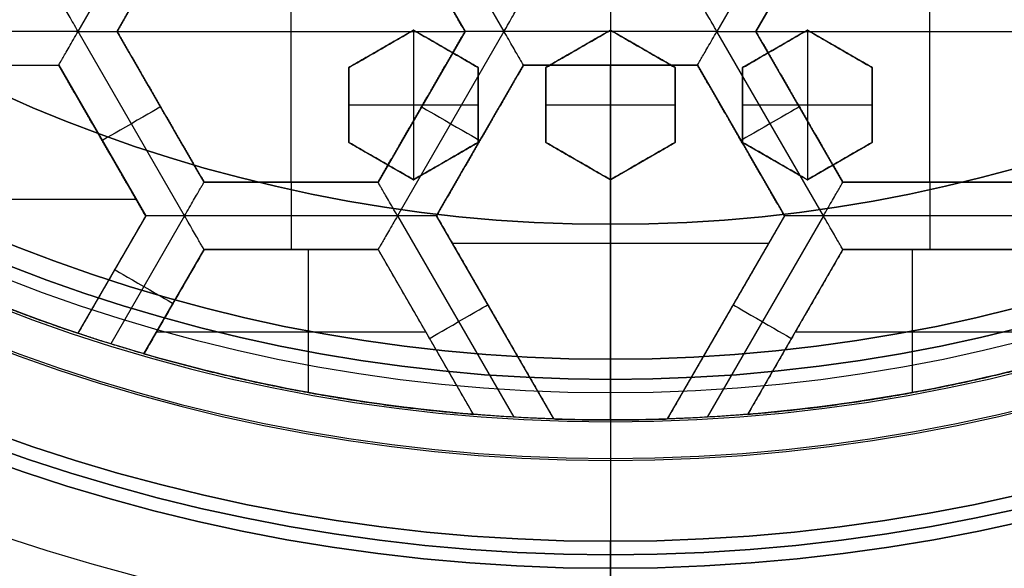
# Model space of a CAD drawing. Header units: centimetres. Extents: x -14.2 to 14.2, y -23.9 to 0.
# Tile 8 of 256: x -0.219 to 0.146, y -23.727 to -23.524. Entities that reach past the tile are written whole.
import ezdxf

# ---------------------------------------------------------------- set-up
doc = ezdxf.new("R2010")
doc.units = ezdxf.units.CM
doc.layers.add('Default', color=7, linetype='Continuous', true_color=0x000000)

msp = doc.modelspace()

# ---------------------------------------------------------------- linework, layer by layer
at = {"layer": 'Default'}
for p, q in [((0, -23.45703, -3.07725), (0, -23.52805, -3.1031)), ((-0.19733, -23.52851, -4.3525), (-0.15787, -23.46015, -4.3525)), ((-0.07894, -23.46015, -4.3525), (-0.03947, -23.52851, -4.3525)), ((0.07893, -23.46015, -4.3525), (0.03947, -23.52851, -4.3525)), ((-0.1829, -23.52851, -4.30625), (-0.15065, -23.47265, -4.30625)), ((-0.1184, -23.58437, -4.2725), (-0.1184, -23.47265, -4.2725)), ((-0.08615, -23.47265, -4.30625), (-0.0539, -23.52851, -4.30625)), ((0.08615, -23.47265, -4.34), (0.0539, -23.52851, -4.34)), ((0.0539, -23.52851, -4.30625), (0.08615, -23.47265, -4.30625)), ((0.1184, -23.58437, -4.2725), (0.1184, -23.47265, -4.2725)), ((-0.19733, -23.52851, -4.3525), (-0.27627, -23.52851, -4.3525)), ((-0.15787, -23.59687, -4.3525), (-0.19733, -23.52851, -4.3525)), ((-0.1829, -23.52851, -4.2725), (-0.0539, -23.52851, -4.2725)), ((-0.15065, -23.58437, -4.30625), (-0.1829, -23.52851, -4.30625)), ((-0.073, -23.52805, -3.12506), (-0.097, -23.5419, -3.12506)), ((-0.0539, -23.52851, -4.30625), (-0.08615, -23.58437, -4.30625)), ((-0.03947, -23.52851, -4.3525), (-0.07894, -23.59687, -4.3525)), ((-0.049, -23.5419, -3.12506), (-0.073, -23.52805, -3.12506)), ((-0.073, -23.52805, -3.145), (-0.073, -23.58347, -3.145)), ((0.03947, -23.52851, -4.3525), (-0.03947, -23.52851, -4.3525)), ((0, -23.52805, -3.12405), (-0.024, -23.5419, -3.12405)), ((0.024, -23.5419, -3.12405), (0, -23.52805, -3.12405)), ((0, -23.52805, -3.145), (0, -23.58347, -3.145)), ((0.07893, -23.59687, -4.3525), (0.03947, -23.52851, -4.3525)), ((0.073, -23.52805, -3.12506), (0.049, -23.5419, -3.12506)), ((0.0539, -23.52851, -4.2725), (0.1829, -23.52851, -4.2725)), ((0.08615, -23.58437, -4.30625), (0.0539, -23.52851, -4.30625)), ((0.097, -23.5419, -3.12506), (0.073, -23.52805, -3.12506)), ((0.073, -23.52805, -3.145), (0.073, -23.58347, -3.145)), ((-0.085, -23.53497, -3.145), (-0.085, -23.53497, -3.10831)), ((-0.061, -23.53497, -3.145), (-0.061, -23.53497, -3.10701)), ((-0.012, -23.53497, -3.145), (-0.012, -23.53497, -3.10568)), ((0.012, -23.53497, -3.145), (0.012, -23.53497, -3.10568)), ((0.061, -23.53497, -3.145), (0.061, -23.53497, -3.10701)), ((0.085, -23.53497, -3.145), (0.085, -23.53497, -3.10831)), ((-0.26905, -23.54101, -4.30625), (-0.20455, -23.54101, -4.30625)), ((-0.1723, -23.59687, -4.34), (-0.20455, -23.54101, -4.34)), ((-0.20455, -23.54101, -4.30625), (-0.1723, -23.59687, -4.30625)), ((-0.097, -23.5419, -3.1283), (-0.097, -23.56962, -3.1283)), ((-0.0645, -23.59687, -4.30625), (-0.03225, -23.54101, -4.30625)), ((-0.049, -23.5419, -3.12702), (-0.049, -23.56962, -3.12702)), ((-0.03225, -23.54101, -4.30625), (0.03225, -23.54101, -4.30625)), ((-0.024, -23.5419, -3.12668), (-0.024, -23.56962, -3.12668)), ((0, -23.6725, -4.2725), (0, -23.54101, -4.2725)), ((0, -23.54101, -4.34), (0, -23.54101, -4.2725)), ((0.024, -23.5419, -3.12668), (0.024, -23.56962, -3.12668)), ((0.03225, -23.54101, -4.30625), (0.0645, -23.59687, -4.30625)), ((0.049, -23.5419, -3.12702), (0.049, -23.56962, -3.12702)), ((0.097, -23.56962, -3.1283), (0.097, -23.5419, -3.1283)), ((-0.16678, -23.55644, -4.34), (-0.16678, -23.55644, -4.2725)), ((-0.097, -23.55576, -3.11654), (-0.097, -23.55576, -3.145)), ((-0.097, -23.55576, -3.145), (-0.049, -23.55576, -3.145)), ((-0.07003, -23.55644, -4.34), (-0.07003, -23.55644, -4.2725)), ((-0.049, -23.55576, -3.145), (-0.049, -23.55576, -3.11405)), ((-0.024, -23.55576, -3.1134), (-0.024, -23.55576, -3.145)), ((-0.024, -23.55576, -3.145), (0.024, -23.55576, -3.145)), ((0.024, -23.55576, -3.145), (0.024, -23.55576, -3.1134)), ((0.049, -23.55576, -3.145), (0.049, -23.55576, -3.11405)), ((0.049, -23.55576, -3.145), (0.097, -23.55576, -3.145)), ((0.07003, -23.55644, -4.34), (0.07003, -23.55644, -4.2725)), ((0.097, -23.55576, -3.145), (0.097, -23.55576, -3.11654)), ((-0.18843, -23.56894, -4.34), (-0.18843, -23.56894, -4.2725)), ((-0.097, -23.56962, -3.13325), (-0.073, -23.58347, -3.13325)), ((-0.073, -23.58347, -3.13204), (-0.049, -23.56962, -3.13204)), ((-0.04838, -23.56894, -4.34), (-0.04838, -23.56894, -4.2725)), ((-0.024, -23.56962, -3.13172), (0, -23.58347, -3.13172)), ((0, -23.58347, -3.13172), (0.024, -23.56962, -3.13172)), ((0.04837, -23.56894, -4.34), (0.04837, -23.56894, -4.2725)), ((0.049, -23.56962, -3.13204), (0.073, -23.58347, -3.13204)), ((0.073, -23.58347, -3.13325), (0.097, -23.56962, -3.13325)), ((-0.085, -23.57654, -3.145), (-0.085, -23.57654, -3.12323)), ((-0.061, -23.57654, -3.145), (-0.061, -23.57654, -3.12204)), ((-0.012, -23.57654, -3.145), (-0.012, -23.57654, -3.1208)), ((0.012, -23.57654, -3.145), (0.012, -23.57654, -3.1208)), ((0.061, -23.57654, -3.145), (0.061, -23.57654, -3.12204)), ((0.085, -23.57654, -3.145), (0.085, -23.57654, -3.12323)), ((-0.08615, -23.58437, -4.30625), (-0.15065, -23.58437, -4.30625)), ((-0.1184, -23.58437, -4.34), (-0.1184, -23.58437, -4.2725)), ((0, -23.58347, -3.12328), (0, -23.6, -3.12929)), ((0.15065, -23.58437, -4.30625), (0.08615, -23.58437, -4.30625)), ((0.1184, -23.58437, -4.34), (0.1184, -23.58437, -4.2725)), ((-0.29773, -23.59069, -4.2725), (-0.17587, -23.59069, -4.2725)), ((-0.1723, -23.59687, -4.30625), (-0.19741, -23.64037, -4.30625)), ((-0.1723, -23.59687, -4.34), (-0.19741, -23.64037, -4.34)), ((-0.15787, -23.59687, -4.3525), (-0.18525, -23.6443, -4.3525)), ((-0.07894, -23.59687, -4.3525), (-0.15787, -23.59687, -4.3525)), ((-0.07894, -23.59687, -4.3525), (-0.03587, -23.67147, -4.3525)), ((-0.02104, -23.67214, -4.30625), (-0.0645, -23.59687, -4.30625)), ((0.0645, -23.59687, -4.30625), (0.02104, -23.67214, -4.30625)), ((0.07893, -23.59687, -4.3525), (0.03586, -23.67147, -4.3525)), ((0.15787, -23.59687, -4.3525), (0.07893, -23.59687, -4.3525)), ((0, -23.6, -3.1125), (0, -23.6575, -3.1125)), ((0, -23.6, -3.1125), (0, -23.6, -3.12929)), ((-0.05869, -23.60693, -4.2725), (0.05869, -23.60693, -4.2725)), ((-0.17295, -23.64799, -4.30625), (-0.15065, -23.60937, -4.30625)), ((-0.15065, -23.60937, -4.30625), (-0.08615, -23.60937, -4.30625)), ((-0.1184, -23.60937, -4.34), (-0.1184, -23.60937, -4.2725)), ((-0.11193, -23.66235, -4.2725), (-0.11193, -23.60937, -4.2725)), ((-0.08615, -23.60937, -4.30625), (-0.05091, -23.67042, -4.30625)), ((0.05091, -23.67042, -4.30625), (0.08615, -23.60937, -4.30625)), ((0.08615, -23.60937, -4.30625), (0.15065, -23.60937, -4.30625)), ((0.11193, -23.66235, -4.2725), (0.11193, -23.60937, -4.2725)), ((0.1184, -23.60937, -4.34), (0.1184, -23.60937, -4.2725)), ((-0.18486, -23.61862, -4.34), (-0.18486, -23.61862, -4.2725)), ((-0.1618, -23.62868, -4.34), (-0.1618, -23.62868, -4.2725)), ((-0.04277, -23.63451, -4.34), (-0.04277, -23.63451, -4.2725)), ((0.04277, -23.63451, -4.34), (0.04277, -23.63451, -4.2725)), ((-0.16827, -23.63989, -4.2725), (-0.06853, -23.63989, -4.2725)), ((-0.06853, -23.63989, -4.34), (-0.06853, -23.63989, -4.2725)), ((0.06853, -23.63989, -4.34), (0.06853, -23.63989, -4.2725)), ((0.06853, -23.63989, -4.2725), (0.16827, -23.63989, -4.2725)), ((0, -23.65, -3.1), (0, -23.7525, -3.1)), ((0, -23.6575, -4.3975), (0, -23.6875, -4.3975)), ((0, -23.6575, -3.145), (0, -23.67317, -3.145)), ((0, -23.6575, -3.145), (0, -23.6575, -3.1125)), ((0, -23.6575, -4.3975), (0, -23.6575, -4.37848)), ((0, -23.6575, -4.37848), (0, -23.6725, -4.3525)), ((0, -23.6625, -3.12652), (0, -23.67317, -3.145)), ((0, -23.68677, -3.1075), (0, -23.7225, -3.1075)), ((0, -23.7175, -4.3675), (0, -23.7175, -4.2725)), ((0, -23.7775, -4.2725), (0, -23.7175, -4.2725)), ((0, -23.7225, -3.145), (0, -23.7275, -3.145)), ((0, -23.7225, -3.145), (0, -23.7225, -3.1075)), ((0, -23.7275, -3.125), (0, -23.7275, -3.145))]:
    msp.add_line(p, q, dxfattribs=at)
at = {"layer": 'Default', "extrusion": (1, 0, 0)}
for radius in [3.9, 3.6]:
    msp.add_arc((-20.05, -3), radius, 90, 180, dxfattribs=at)
at = {"layer": 'Default', "extrusion": (0, 0, -1)}
for centre, radius, start, end in [((0, -23.05, 3), 0.9, 270, 90), ((0, -23.05, 3.79), 0.9, 270, 90), ((0, -23.05, 3), 0.9, 90, 270), ((0, -23.05, 3.79), 0.9, 90, 270), ((0, -23.05, 4.6), 0.855, 270, 90), ((0, -23.05, 4.6), 0.855, 90, 270), ((0, -23.05, 4.28676), 0.835, 270, 90), ((0, -23.05, 4.28676), 0.835, 90, 270), ((0, -23.05, 4.295), 0.8075, 270, 90), ((0, -23.05, 4.295), 0.8075, 90, 270), ((0, -23.05, 4.245), 0.7575, 270, 90), ((0, -23.05, 4.245), 0.7575, 90, 270), ((0, -23.05, 3.1), 0.6, 270, 90), ((0, -23.05, 3.05), 0.6, 270, 90), ((0, -23.05, 3.05), 0.6, 90, 270), ((0, -23.05, 4.3375), 0.82, 180, 0), ((0, -23.05, 4.3125), 0.795, 180, 0), ((0, -23.05, 4.2025), 0.7575, 180, 0), ((0, -23.05, 4.2725), 0.7275, 180, 0), ((0, -23.05, 3.125), 0.6775, 180, 0), ((0, -23.05, 3.135), 0.6775, 180, 0), ((0, -23.05, 3.145), 0.6725, 180, 0), ((0, -23.05, 3.1075), 0.6725, 180, 0), ((0, -23.05, 4.2725), 0.6675, 180, 0), ((0, -23.05, 3.12652), 0.6125, 180, 0), ((0, -23.05, 3.145), 0.6075, 180, 0), ((0, -23.05, 3.1125), 0.6075, 180, 0), ((0, -23.05, 4.37848), 0.6075, 180, 0), ((0, -23.05, 4.3975), 0.6075, 180, 0), ((0, -23.05, 3.1209), 0.55, 180, 0), ((0, -23.05, 4.3525), 0.6225, 287.31289, 299.99999), ((0, -23.05, 4.2725), 0.6225, 288.48955, 298.84935), ((0, -23.04999, 4.3525), 0.62251, 273.3031, 287.31302), ((0, -23.05001, 4.3525), 0.62249, 252.68698, 266.69739), ((0, -23.05, 4.2725), 0.6225, 274.69061, 286.13084), ((0, -23.05, 4.2725), 0.6225, 253.86916, 265.30939), ((0, -23.05, 4.3525), 0.6225, 266.69674, 273.30246), ((0, -23.05, 4.2725), 0.6225, 268.06316, 271.93684), ((0, -23.05, 4.3575), 0.82, 280, 305), ((0, -23.05, 4.3575), 0.82, 235, 260)]:
    msp.add_arc(centre, radius, start, end, dxfattribs=at)
at = {"layer": 'Default'}
for centre, radius, start, end in [((0, -23.05, -4.6), 0.855, 90, 270), ((0, -23.05, -4.58), 0.835, 90, 270), ((0, -23.05, -4.43338), 0.835, 90, 270), ((0, -23.05, -4.58), 0.835, 270, 90), ((0, -23.05, -4.43338), 0.835, 270, 90), ((0, -23.05, -4.207), 0.775, 90, 270), ((0, -23.05, -4.19283), 0.775, 90, 270), ((0, -23.05, -4.207), 0.775, 270, 90), ((0, -23.05, -4.19283), 0.775, 270, 90), ((0, -23.05, -3), 0.6, 90, 270), ((0, -23.05, -3), 0.6, 270, 90), ((0, -23.05, -3.1), 0.6, 270, 90), ((0, -23.05, -4.3125), 0.7825, 180, 0), ((0, -23.05, -4.17865), 0.775, 180, 270), ((0, -23.05, -4.2875), 0.7575, 180, 0), ((0, -23.05, -4.245), 0.7575, 180, 0), ((0, -23.05, -3.1), 0.7025, 180, 0), ((0, -23.05, -3.145), 0.6775, 180, 0), ((0, -23.05, -3.12625), 0.6725, 180, 0), ((0, -23.05, -4.3675), 0.6675, 180, 0), ((0, -23.05, -4.32), 0.6675, 180, 0), ((0, -23.05, -4.3975), 0.6375, 180, 0), ((0, -23.05, -3.1075), 0.63677, 180, 0), ((0, -23.05, -3.145), 0.62317, 180, 0), ((0, -23.05, -3.12875), 0.6075, 180, 0), ((0, -23.05, -4.38799), 0.6075, 180, 0), ((0, -23.05, -3.12929), 0.55, 180, 0), ((0, -23.05, -3.1125), 0.55, 180, 0), ((0, -23.05, -4.17865), 0.775, 270, 0), ((0, -23.05, -4.3575), 0.7275, 235, 260), ((0, -23.05, -4.3575), 0.7275, 280, 305)]:
    msp.add_arc(centre, radius, start, end, dxfattribs=at)
at = {"layer": 'Default', "extrusion": (-1, 0, 0)}
for centre, radius, start in [((23.52851, -4.34, 0), 0.0125, 180), ((23.59687, -4.34, 0.1184), 0.0125, 180), ((23.59687, -4.34, -0.1184), 0.0125, 180), ((23.6875, -4.3675), 0.03, 270)]:
    msp.add_arc(centre, radius, start, 0, dxfattribs=at)
at = {"layer": 'Default', "extrusion": (-0.5, 0.866025, -1.77636e-14)}
msp.add_arc((11.93515, -4.34, -20.31709), 0.0125, 180, 0, dxfattribs=at)
at = {"layer": 'Default', "extrusion": (-0.5, -0.866025, 0)}
msp.add_arc((11.73007, -4.34, 20.43549), 0.0125, 180, 0, dxfattribs=at)
at = {"layer": 'Default', "extrusion": (-0.5, 0.866025, 1.77636e-14)}
msp.add_arc((11.73007, -4.34, -20.43548), 0.0125, 180, 360, dxfattribs=at)
at = {"layer": 'Default', "extrusion": (-0.5, -0.866025, 1.77636e-14)}
for centre, end in [((11.66172, -4.34, 20.54464), 0), ((11.86679, -4.34, 20.44128), 360)]:
    msp.add_arc(centre, 0.0125, 180, end, dxfattribs=at)
at = {"layer": 'Default', "extrusion": (0.5, -0.866025, -8.88178e-15)}
msp.add_arc((-11.86679, -4.34, 20.44129), 0.0125, 180, 0, dxfattribs=at)
at = {"layer": 'Default'}
for points, degree in [([(0, -23.95, -4.58), (-0.02354, -23.95, -4.58), (-0.07064, -23.94816, -4.57997), (-0.14099, -23.93982, -4.57998), (-0.21022, -23.92605, -4.57998), (-0.27839, -23.90684, -4.57998), (-0.34478, -23.88234, -4.57998), (-0.40892, -23.85278, -4.57998), (-0.47076, -23.81815, -4.57998), (-0.5295, -23.77889, -4.57998), (-0.58506, -23.73511, -4.57998), (-0.63709, -23.68701, -4.57998), (-0.68501, -23.63517, -4.57998), (-0.72886, -23.57956, -4.57998), (-0.76818, -23.5207, -4.57998), (-0.80269, -23.45909, -4.57998), (-0.83237, -23.39473, -4.57998), (-0.85682, -23.32842, -4.57998), (-0.87602, -23.26037, -4.57998), (-0.88984, -23.19087, -4.57998), (-0.89814, -23.12075, -4.57998), (-0.90093, -23.05, -4.57998), (-0.89814, -22.97925, -4.57998), (-0.88985, -22.90914, -4.57998), (-0.87602, -22.83963, -4.57998), (-0.85682, -22.77158, -4.57998), (-0.83237, -22.70527, -4.57998), (-0.80269, -22.64091, -4.57998), (-0.76819, -22.57931, -4.57998), (-0.72886, -22.52044, -4.57998), (-0.68501, -22.46483, -4.57998), (-0.63709, -22.41299, -4.57998), (-0.58506, -22.36489, -4.57998), (-0.52951, -22.32111, -4.57998), (-0.47076, -22.28185, -4.57998), (-0.40892, -22.24722, -4.57998), (-0.34478, -22.21766, -4.57998), (-0.27839, -22.19316, -4.57998), (-0.21023, -22.17395, -4.57998), (-0.14099, -22.16018, -4.57998), (-0.07064, -22.15184, -4.57997), (-0.02354, -22.15, -4.58), (0, -22.15, -4.58)], 3), ([(0, -22.15, -4.58), (0.02354, -22.15, -4.58), (0.07064, -22.15184, -4.57997), (0.14099, -22.16018, -4.57998), (0.21022, -22.17395, -4.57998), (0.27839, -22.19316, -4.57998), (0.34478, -22.21766, -4.57998), (0.40892, -22.24722, -4.57998), (0.47076, -22.28185, -4.57998), (0.5295, -22.32111, -4.57998), (0.58506, -22.36489, -4.57998), (0.63709, -22.41299, -4.57998), (0.68501, -22.46483, -4.57998), (0.72886, -22.52044, -4.57998), (0.76818, -22.5793, -4.57998), (0.80269, -22.64091, -4.57998), (0.83237, -22.70527, -4.57998), (0.85682, -22.77158, -4.57998), (0.87602, -22.83963, -4.57998), (0.88984, -22.90913, -4.57998), (0.89814, -22.97925, -4.57998), (0.90093, -23.05, -4.57998), (0.89814, -23.12075, -4.57998), (0.88985, -23.19086, -4.57998), (0.87602, -23.26037, -4.57998), (0.85682, -23.32842, -4.57998), (0.83237, -23.39473, -4.57998), (0.80269, -23.45909, -4.57998), (0.76819, -23.52069, -4.57998), (0.72886, -23.57956, -4.57998), (0.68501, -23.63517, -4.57998), (0.63709, -23.68701, -4.57998), (0.58506, -23.73511, -4.57998), (0.52951, -23.77889, -4.57998), (0.47076, -23.81815, -4.57998), (0.40892, -23.85278, -4.57998), (0.34478, -23.88234, -4.57998), (0.27839, -23.90684, -4.57998), (0.21023, -23.92605, -4.57998), (0.14099, -23.93982, -4.57998), (0.07064, -23.94816, -4.57997), (0.02354, -23.95, -4.58), (0, -23.95, -4.58)], 3), ([(0, -23.92999, -4.59999), (-0.02307, -23.92999, -4.59999), (-0.06904, -23.92817, -4.6), (-0.13786, -23.92003, -4.6), (-0.20555, -23.90657, -4.6), (-0.2722, -23.88778, -4.6), (-0.33711, -23.86383, -4.6), (-0.39982, -23.83492, -4.6), (-0.46029, -23.80106, -4.6), (-0.51773, -23.76268, -4.6), (-0.57205, -23.71987, -4.6), (-0.62292, -23.67284, -4.6), (-0.66977, -23.62215, -4.6), (-0.71265, -23.56778, -4.6), (-0.7511, -23.51023, -4.6), (-0.78484, -23.44999, -4.6), (-0.81385, -23.38706, -4.6), (-0.83776, -23.32223, -4.6), (-0.85654, -23.25569, -4.6), (-0.87005, -23.18773, -4.6), (-0.87816, -23.11918, -4.6), (-0.88089, -23.05, -4.6), (-0.87816, -22.98082, -4.6), (-0.87005, -22.91227, -4.6), (-0.85654, -22.84431, -4.6), (-0.83776, -22.77778, -4.6), (-0.81385, -22.71294, -4.6), (-0.78484, -22.65001, -4.6), (-0.7511, -22.58978, -4.6), (-0.71265, -22.53222, -4.6), (-0.66978, -22.47785, -4.6), (-0.62292, -22.42716, -4.6), (-0.57205, -22.38013, -4.6), (-0.51773, -22.33732, -4.6), (-0.46029, -22.29894, -4.6), (-0.39983, -22.26508, -4.6), (-0.33711, -22.23618, -4.6), (-0.2722, -22.21222, -4.6), (-0.20555, -22.19343, -4.6), (-0.13786, -22.17997, -4.6), (-0.06904, -22.17183, -4.6), (-0.02307, -22.17001, -4.59999), (0, -22.17001, -4.59999)], 3), ([(0, -22.17001, -4.59999), (0.02307, -22.17001, -4.59999), (0.06904, -22.17183, -4.6), (0.13786, -22.17997, -4.6), (0.20555, -22.19343, -4.6), (0.2722, -22.21222, -4.6), (0.33711, -22.23617, -4.6), (0.39982, -22.26508, -4.6), (0.46029, -22.29894, -4.6), (0.51773, -22.33732, -4.6), (0.57205, -22.38013, -4.6), (0.62292, -22.42716, -4.6), (0.66977, -22.47785, -4.6), (0.71265, -22.53222, -4.6), (0.7511, -22.58977, -4.6), (0.78484, -22.65001, -4.6), (0.81385, -22.71294, -4.6), (0.83776, -22.77777, -4.6), (0.85654, -22.84431, -4.6), (0.87005, -22.91227, -4.6), (0.87816, -22.98082, -4.6), (0.88089, -23.05, -4.6), (0.87816, -23.11918, -4.6), (0.87005, -23.18773, -4.6), (0.85654, -23.25569, -4.6), (0.83776, -23.32222, -4.6), (0.81385, -23.38706, -4.6), (0.78484, -23.44999, -4.6), (0.7511, -23.51022, -4.6), (0.71265, -23.56778, -4.6), (0.66978, -23.62215, -4.6), (0.62292, -23.67284, -4.6), (0.57205, -23.71987, -4.6), (0.51773, -23.76268, -4.6), (0.46029, -23.80106, -4.6), (0.39983, -23.83492, -4.6), (0.33711, -23.86382, -4.6), (0.2722, -23.88778, -4.6), (0.20555, -23.90657, -4.6), (0.13786, -23.92003, -4.6), (0.06904, -23.92817, -4.6), (0.02307, -23.92999, -4.59999), (0, -23.92999, -4.59999)], 3), ([(-0.15065, -23.47265, -4.34), (-0.16678, -23.50058, -4.34), (-0.1829, -23.52851, -4.34)], 2), ([(-0.1829, -23.52851, -4.2725), (-0.16678, -23.50058, -4.2725), (-0.15065, -23.47265, -4.2725)], 2), ([(-0.0539, -23.52851, -4.34), (-0.07003, -23.50058, -4.34), (-0.08615, -23.47265, -4.34)], 2), ([(-0.08615, -23.47265, -4.2725), (-0.07003, -23.50058, -4.2725), (-0.0539, -23.52851, -4.2725)], 2), ([(0.08615, -23.47265, -4.2725), (0.07003, -23.50058, -4.2725), (0.0539, -23.52851, -4.2725)], 2), ([(0.08615, -23.47265, -4.34), (0.07002, -23.50058, -4.34), (0.0539, -23.52851, -4.34)], 2), ([(-0.19733, -23.52851, -4.3525), (-0.19793, -23.52748, -4.3525), (-0.19909, -23.52546, -4.35225), (-0.20071, -23.52265, -4.35117), (-0.20211, -23.52024, -4.34952), (-0.2032, -23.51834, -4.34744), (-0.20398, -23.51699, -4.34509), (-0.20444, -23.51619, -4.34258), (-0.20455, -23.51601, -4.34086), (-0.20455, -23.51601, -4.34)], 3), ([(-0.03947, -23.52851, -4.3525), (-0.03887, -23.52748, -4.3525), (-0.03771, -23.52546, -4.35225), (-0.03609, -23.52265, -4.35117), (-0.0347, -23.52024, -4.34952), (-0.0336, -23.51834, -4.34744), (-0.03282, -23.51699, -4.34509), (-0.03236, -23.51619, -4.34258), (-0.03225, -23.51601, -4.34086), (-0.03225, -23.51601, -4.34)], 3), ([(0.03947, -23.52851, -4.3525), (0.03887, -23.52748, -4.3525), (0.03771, -23.52546, -4.35225), (0.03608, -23.52265, -4.35117), (0.03469, -23.52024, -4.34952), (0.03359, -23.51834, -4.34744), (0.03282, -23.51699, -4.34509), (0.03235, -23.51619, -4.34258), (0.03225, -23.51601, -4.34086), (0.03225, -23.51601, -4.34)], 3), ([(-0.20455, -23.54101, -4.34), (-0.20455, -23.54101, -4.34086), (-0.20445, -23.54083, -4.34258), (-0.20398, -23.54003, -4.34509), (-0.20321, -23.53868, -4.34744), (-0.20211, -23.53678, -4.34952), (-0.20071, -23.53437, -4.35117), (-0.19909, -23.53155, -4.35225), (-0.19793, -23.52954, -4.3525), (-0.19733, -23.52851, -4.3525)], 3), ([(-0.19733, -23.52851, -4.3525), (-0.19615, -23.52851, -4.3525), (-0.19381, -23.52851, -4.35225), (-0.19057, -23.52851, -4.35117), (-0.18778, -23.52851, -4.34952), (-0.18559, -23.52851, -4.34744), (-0.18403, -23.52851, -4.34509), (-0.18311, -23.52851, -4.34258), (-0.1829, -23.52851, -4.34086), (-0.1829, -23.52851, -4.34)], 3), ([(-0.1829, -23.52851, -4.34), (-0.16678, -23.55644, -4.34), (-0.15065, -23.58437, -4.34)], 2), ([(-0.1829, -23.52851, -4.2725), (-0.1829, -23.52851, -4.30625), (-0.1829, -23.52851, -4.34)], 2), ([(-0.15065, -23.58437, -4.2725), (-0.16678, -23.55644, -4.2725), (-0.1829, -23.52851, -4.2725)], 2), ([(-0.097, -23.5419, -3.11159), (-0.09428, -23.54033, -3.11084), (-0.08888, -23.53721, -3.10936), (-0.08089, -23.5326, -3.1072), (-0.07562, -23.52956, -3.10581), (-0.073, -23.52805, -3.10512)], 3), ([(-0.073, -23.52805, -3.145), (-0.085, -23.53497, -3.145), (-0.097, -23.5419, -3.145)], 2), ([(-0.08615, -23.58437, -4.34), (-0.07003, -23.55644, -4.34), (-0.0539, -23.52851, -4.34)], 2), ([(-0.0539, -23.52851, -4.2725), (-0.07003, -23.55644, -4.2725), (-0.08615, -23.58437, -4.2725)], 2), ([(-0.073, -23.52805, -3.10512), (-0.073, -23.52805, -3.12506), (-0.073, -23.52805, -3.145)], 2), ([(-0.073, -23.52805, -3.10512), (-0.07034, -23.52958, -3.10553), (-0.06501, -23.53266, -3.10636), (-0.05702, -23.53727, -3.10766), (-0.05167, -23.54036, -3.10857), (-0.049, -23.5419, -3.10903)], 3), ([(-0.049, -23.5419, -3.145), (-0.061, -23.53497, -3.145), (-0.073, -23.52805, -3.145)], 2), ([(-0.03947, -23.52851, -4.3525), (-0.04065, -23.52851, -4.3525), (-0.04299, -23.52851, -4.35225), (-0.04623, -23.52851, -4.35117), (-0.04902, -23.52851, -4.34952), (-0.05121, -23.52851, -4.34744), (-0.05277, -23.52851, -4.34509), (-0.0537, -23.52851, -4.34258), (-0.0539, -23.52851, -4.34086), (-0.0539, -23.52851, -4.34)], 3), ([(-0.0539, -23.52851, -4.2725), (-0.0539, -23.52851, -4.30625), (-0.0539, -23.52851, -4.34)], 2), ([(-0.03225, -23.54101, -4.34), (-0.03225, -23.54101, -4.34086), (-0.03236, -23.54083, -4.34258), (-0.03282, -23.54003, -4.34509), (-0.0336, -23.53868, -4.34744), (-0.03469, -23.53678, -4.34952), (-0.03609, -23.53437, -4.35117), (-0.03771, -23.53155, -4.35225), (-0.03888, -23.52954, -4.3525), (-0.03947, -23.52851, -4.3525)], 3), ([(-0.024, -23.5419, -3.10836), (-0.02131, -23.54035, -3.10775), (-0.01594, -23.53725, -3.10654), (-0.00794, -23.53263, -3.10479), (-0.00264, -23.52957, -3.10366), (0, -23.52805, -3.1031)], 3), ([(0, -23.52805, -3.145), (-0.012, -23.53497, -3.145), (-0.024, -23.5419, -3.145)], 2), ([(0, -23.52805, -3.1031), (0, -23.52805, -3.12405), (0, -23.52805, -3.145)], 2), ([(0, -23.52805, -3.1031), (0.00264, -23.52957, -3.10366), (0.00795, -23.53263, -3.10479), (0.01594, -23.53725, -3.10654), (0.02131, -23.54035, -3.10775), (0.024, -23.5419, -3.10836)], 3), ([(0.024, -23.5419, -3.145), (0.012, -23.53497, -3.145), (0, -23.52805, -3.145)], 2), ([(0.03225, -23.54101, -4.34), (0.03225, -23.54101, -4.34086), (0.03236, -23.54083, -4.34258), (0.03282, -23.54003, -4.34509), (0.0336, -23.53868, -4.34744), (0.03469, -23.53678, -4.34952), (0.03609, -23.53437, -4.35117), (0.03771, -23.53155, -4.35225), (0.03887, -23.52954, -4.3525), (0.03947, -23.52851, -4.3525)], 3), ([(0.03947, -23.52851, -4.3525), (0.04065, -23.52851, -4.3525), (0.04298, -23.5285, -4.35225), (0.04623, -23.52851, -4.35117), (0.04902, -23.52851, -4.34952), (0.05121, -23.52851, -4.34744), (0.05277, -23.52851, -4.34509), (0.05369, -23.5285, -4.34258), (0.0539, -23.52851, -4.34086), (0.0539, -23.52851, -4.34)], 3), ([(0.049, -23.5419, -3.10903), (0.05167, -23.54036, -3.10857), (0.05702, -23.53727, -3.10766), (0.06502, -23.53266, -3.10636), (0.07034, -23.52958, -3.10553), (0.073, -23.52805, -3.10512)], 3), ([(0.073, -23.52805, -3.145), (0.061, -23.53497, -3.145), (0.049, -23.5419, -3.145)], 2), ([(0.08615, -23.58437, -4.2725), (0.07003, -23.55644, -4.2725), (0.0539, -23.52851, -4.2725)], 2), ([(0.0539, -23.52851, -4.2725), (0.0539, -23.52851, -4.30625), (0.0539, -23.52851, -4.34)], 2), ([(0.0539, -23.52851, -4.34), (0.07003, -23.55644, -4.34), (0.08615, -23.58437, -4.34)], 2), ([(0.073, -23.52805, -3.145), (0.073, -23.52805, -3.12506), (0.073, -23.52805, -3.10512)], 2), ([(0.073, -23.52805, -3.10512), (0.07562, -23.52956, -3.10581), (0.08089, -23.5326, -3.1072), (0.08888, -23.53722, -3.10936), (0.09428, -23.54033, -3.11084), (0.097, -23.5419, -3.11159)], 3), ([(0.097, -23.5419, -3.145), (0.085, -23.53497, -3.145), (0.073, -23.52805, -3.145)], 2), ([(-0.26905, -23.54101, -4.2725), (-0.2368, -23.54101, -4.2725), (-0.20455, -23.54101, -4.2725)], 2), ([(-0.26905, -23.54101, -4.34), (-0.2368, -23.54101, -4.34), (-0.20455, -23.54101, -4.34)], 2), ([(-0.20455, -23.54101, -4.2725), (-0.18843, -23.56894, -4.2725), (-0.1723, -23.59687, -4.2725)], 2), ([(-0.1723, -23.59687, -4.34), (-0.18842, -23.56894, -4.34), (-0.20455, -23.54101, -4.34)], 2), ([(-0.20455, -23.54101, -4.2725), (-0.20455, -23.54101, -4.30625), (-0.20455, -23.54101, -4.34)], 2), ([(-0.097, -23.5419, -3.145), (-0.097, -23.5419, -3.1283), (-0.097, -23.5419, -3.11159)], 2), ([(-0.097, -23.56962, -3.1215), (-0.097, -23.56647, -3.12037), (-0.097, -23.56023, -3.11814), (-0.097, -23.55099, -3.11484), (-0.097, -23.54492, -3.11267), (-0.097, -23.5419, -3.11159)], 3), ([(-0.097, -23.5419, -3.145), (-0.097, -23.55576, -3.145), (-0.097, -23.56962, -3.145)], 2), ([(-0.0645, -23.59687, -4.2725), (-0.04838, -23.56894, -4.2725), (-0.03225, -23.54101, -4.2725)], 2), ([(-0.03225, -23.54101, -4.34), (-0.04838, -23.56894, -4.34), (-0.0645, -23.59687, -4.34)], 2), ([(-0.049, -23.5419, -3.145), (-0.049, -23.5419, -3.12702), (-0.049, -23.5419, -3.10903)], 2), ([(-0.049, -23.5419, -3.10903), (-0.049, -23.54494, -3.11013), (-0.049, -23.55105, -3.11234), (-0.049, -23.56029, -3.11569), (-0.049, -23.5665, -3.11794), (-0.049, -23.56962, -3.11907)], 3), ([(-0.049, -23.56962, -3.145), (-0.049, -23.55576, -3.145), (-0.049, -23.5419, -3.145)], 2), ([(-0.03225, -23.54101, -4.2725), (0, -23.54101, -4.2725), (0.03225, -23.54101, -4.2725)], 2), ([(0.03225, -23.54101, -4.34), (0, -23.54101, -4.34), (-0.03225, -23.54101, -4.34)], 2), ([(-0.03225, -23.54101, -4.2725), (-0.03225, -23.54101, -4.30625), (-0.03225, -23.54101, -4.34)], 2), ([(-0.024, -23.5419, -3.145), (-0.024, -23.5419, -3.12668), (-0.024, -23.5419, -3.10836)], 2), ([(-0.024, -23.56962, -3.11843), (-0.024, -23.56651, -3.11731), (-0.024, -23.56032, -3.11506), (-0.024, -23.55109, -3.1117), (-0.024, -23.54496, -3.10947), (-0.024, -23.5419, -3.10836)], 3), ([(-0.024, -23.5419, -3.145), (-0.024, -23.55576, -3.145), (-0.024, -23.56962, -3.145)], 2), ([(0.024, -23.5419, -3.145), (0.024, -23.5419, -3.12668), (0.024, -23.5419, -3.10836)], 2), ([(0.024, -23.5419, -3.10836), (0.024, -23.54496, -3.10947), (0.024, -23.55109, -3.1117), (0.024, -23.56032, -3.11506), (0.024, -23.56651, -3.11731), (0.024, -23.56962, -3.11843)], 3), ([(0.024, -23.56962, -3.145), (0.024, -23.55576, -3.145), (0.024, -23.5419, -3.145)], 2), ([(0.03225, -23.54101, -4.2725), (0.04838, -23.56894, -4.2725), (0.0645, -23.59687, -4.2725)], 2), ([(0.0645, -23.59687, -4.34), (0.04838, -23.56894, -4.34), (0.03225, -23.54101, -4.34)], 2), ([(0.03225, -23.54101, -4.2725), (0.03225, -23.54101, -4.30625), (0.03225, -23.54101, -4.34)], 2), ([(0.049, -23.56962, -3.11907), (0.049, -23.5665, -3.11794), (0.049, -23.56029, -3.11569), (0.049, -23.55105, -3.11234), (0.049, -23.54494, -3.11013), (0.049, -23.5419, -3.10903)], 3), ([(0.049, -23.5419, -3.10903), (0.049, -23.5419, -3.12702), (0.049, -23.5419, -3.145)], 2), ([(0.049, -23.5419, -3.145), (0.049, -23.55576, -3.145), (0.049, -23.56962, -3.145)], 2), ([(0.097, -23.5419, -3.145), (0.097, -23.5419, -3.1283), (0.097, -23.5419, -3.11159)], 2), ([(0.097, -23.5419, -3.11159), (0.097, -23.54492, -3.11267), (0.097, -23.55099, -3.11484), (0.097, -23.56023, -3.11814), (0.097, -23.56647, -3.12037), (0.097, -23.56962, -3.1215)], 3), ([(0.097, -23.56962, -3.145), (0.097, -23.55576, -3.145), (0.097, -23.5419, -3.145)], 2), ([(-0.097, -23.56962, -3.145), (-0.097, -23.56962, -3.13325), (-0.097, -23.56962, -3.1215)], 2), ([(-0.073, -23.58347, -3.12508), (-0.07567, -23.58193, -3.12466), (-0.08101, -23.57885, -3.12383), (-0.08901, -23.57423, -3.12263), (-0.09434, -23.57115, -3.12187), (-0.097, -23.56962, -3.1215)], 3), ([(-0.097, -23.56962, -3.145), (-0.085, -23.57654, -3.145), (-0.073, -23.58347, -3.145)], 2), ([(-0.049, -23.56962, -3.11907), (-0.05163, -23.57113, -3.11971), (-0.05692, -23.57419, -3.12101), (-0.06491, -23.5788, -3.12301), (-0.0703, -23.58191, -3.12439), (-0.073, -23.58347, -3.12508)], 3), ([(-0.073, -23.58347, -3.145), (-0.061, -23.57654, -3.145), (-0.049, -23.56962, -3.145)], 2), ([(-0.049, -23.56962, -3.145), (-0.049, -23.56962, -3.13204), (-0.049, -23.56962, -3.11907)], 2), ([(-0.024, -23.56962, -3.145), (-0.024, -23.56962, -3.13172), (-0.024, -23.56962, -3.11843)], 2), ([(0, -23.58347, -3.12328), (-0.00268, -23.58192, -3.12271), (-0.00804, -23.57883, -3.1216), (-0.01604, -23.57421, -3.11999), (-0.02135, -23.57115, -3.11895), (-0.024, -23.56962, -3.11843)], 3), ([(-0.024, -23.56962, -3.145), (-0.012, -23.57654, -3.145), (0, -23.58347, -3.145)], 2), ([(0.024, -23.56962, -3.11843), (0.02135, -23.57115, -3.11895), (0.01604, -23.57421, -3.11999), (0.00804, -23.57883, -3.1216), (0.00268, -23.58192, -3.12271), (0, -23.58347, -3.12328)], 3), ([(0, -23.58347, -3.145), (0.012, -23.57654, -3.145), (0.024, -23.56962, -3.145)], 2), ([(0.024, -23.56962, -3.145), (0.024, -23.56962, -3.13172), (0.024, -23.56962, -3.11843)], 2), ([(0.049, -23.56962, -3.145), (0.049, -23.56962, -3.13204), (0.049, -23.56962, -3.11907)], 2), ([(0.073, -23.58347, -3.12508), (0.0703, -23.58191, -3.12439), (0.06491, -23.5788, -3.12301), (0.05692, -23.57419, -3.12101), (0.05163, -23.57113, -3.11971), (0.049, -23.56962, -3.11907)], 3), ([(0.049, -23.56962, -3.145), (0.061, -23.57654, -3.145), (0.073, -23.58347, -3.145)], 2), ([(0.097, -23.56962, -3.1215), (0.09434, -23.57115, -3.12187), (0.08901, -23.57423, -3.12263), (0.08101, -23.57885, -3.12383), (0.07567, -23.58193, -3.12466), (0.073, -23.58347, -3.12508)], 3), ([(0.073, -23.58347, -3.145), (0.085, -23.57654, -3.145), (0.097, -23.56962, -3.145)], 2), ([(0.097, -23.56962, -3.145), (0.097, -23.56962, -3.13325), (0.097, -23.56962, -3.1215)], 2), ([(-0.15787, -23.59687, -4.3525), (-0.15727, -23.59584, -4.3525), (-0.15611, -23.59382, -4.35225), (-0.15448, -23.59101, -4.35117), (-0.15309, -23.5886, -4.34952), (-0.15199, -23.5867, -4.34744), (-0.15122, -23.58535, -4.34509), (-0.15075, -23.58455, -4.34258), (-0.15065, -23.58437, -4.34086), (-0.15065, -23.58437, -4.34)], 3), ([(-0.15065, -23.58437, -4.34), (-0.1184, -23.58437, -4.34), (-0.08615, -23.58437, -4.34)], 2), ([(-0.08615, -23.58437, -4.2725), (-0.1184, -23.58437, -4.2725), (-0.15065, -23.58437, -4.2725)], 2), ([(-0.15065, -23.58437, -4.2725), (-0.15065, -23.58437, -4.30625), (-0.15065, -23.58437, -4.34)], 2), ([(-0.07893, -23.59687, -4.3525), (-0.07953, -23.59584, -4.3525), (-0.08069, -23.59382, -4.35225), (-0.08232, -23.59101, -4.35117), (-0.08371, -23.5886, -4.34952), (-0.08481, -23.5867, -4.34744), (-0.08559, -23.58535, -4.34509), (-0.08605, -23.58455, -4.34258), (-0.08615, -23.58437, -4.34086), (-0.08615, -23.58437, -4.34)], 3), ([(-0.08615, -23.58437, -4.2725), (-0.08615, -23.58437, -4.30625), (-0.08615, -23.58437, -4.34)], 2), ([(-0.073, -23.58347, -3.145), (-0.073, -23.58347, -3.13504), (-0.073, -23.58347, -3.12508)], 2), ([(0, -23.58347, -3.145), (0, -23.58347, -3.13414), (0, -23.58347, -3.12328)], 2), ([(0.073, -23.58347, -3.145), (0.073, -23.58347, -3.13504), (0.073, -23.58347, -3.12508)], 2), ([(0.07893, -23.59687, -4.3525), (0.07953, -23.59584, -4.3525), (0.08069, -23.59382, -4.35225), (0.08232, -23.59101, -4.35117), (0.08371, -23.5886, -4.34952), (0.08481, -23.5867, -4.34744), (0.08559, -23.58535, -4.34509), (0.08605, -23.58455, -4.34258), (0.08615, -23.58437, -4.34086), (0.08615, -23.58437, -4.34)], 3), ([(0.08615, -23.58437, -4.34), (0.1184, -23.58437, -4.34), (0.15065, -23.58437, -4.34)], 2), ([(0.15065, -23.58437, -4.2725), (0.1184, -23.58437, -4.2725), (0.08615, -23.58437, -4.2725)], 2), ([(0.08615, -23.58437, -4.2725), (0.08615, -23.58437, -4.30625), (0.08615, -23.58437, -4.34)], 2), ([(-0.1723, -23.59687, -4.2725), (-0.18486, -23.61862, -4.2725), (-0.19741, -23.64037, -4.2725)], 2), ([(-0.1723, -23.59687, -4.34), (-0.18486, -23.61862, -4.34), (-0.19741, -23.64037, -4.34)], 2), ([(-0.15787, -23.59687, -4.3525), (-0.15905, -23.59687, -4.3525), (-0.16138, -23.59686, -4.35225), (-0.16463, -23.59687, -4.35117), (-0.16742, -23.59687, -4.34952), (-0.16961, -23.59687, -4.34744), (-0.17117, -23.59687, -4.34509), (-0.17209, -23.59686, -4.34258), (-0.1723, -23.59687, -4.34086), (-0.1723, -23.59687, -4.34)], 3), ([(-0.1723, -23.59687, -4.2725), (-0.1723, -23.59687, -4.30625), (-0.1723, -23.59687, -4.34)], 2), ([(-0.15065, -23.60937, -4.34), (-0.15065, -23.60937, -4.34086), (-0.15075, -23.60919, -4.34258), (-0.15122, -23.60839, -4.34509), (-0.152, -23.60704, -4.34744), (-0.15309, -23.60514, -4.34952), (-0.15449, -23.60272, -4.35117), (-0.15611, -23.59991, -4.35225), (-0.15727, -23.59789, -4.3525), (-0.15787, -23.59687, -4.3525)], 3), ([(-0.07893, -23.59687, -4.3525), (-0.07953, -23.59789, -4.3525), (-0.0807, -23.59991, -4.35225), (-0.08232, -23.60272, -4.35117), (-0.08371, -23.60514, -4.34952), (-0.08481, -23.60704, -4.34744), (-0.08559, -23.60839, -4.34509), (-0.08605, -23.60919, -4.34258), (-0.08615, -23.60937, -4.34086), (-0.08615, -23.60937, -4.34)], 3), ([(-0.0645, -23.59687, -4.34), (-0.0645, -23.59687, -4.34086), (-0.06471, -23.59687, -4.34258), (-0.06563, -23.59687, -4.34509), (-0.06719, -23.59687, -4.34744), (-0.06939, -23.59687, -4.34952), (-0.07217, -23.59687, -4.35117), (-0.07542, -23.59687, -4.35225), (-0.07775, -23.59687, -4.3525), (-0.07893, -23.59687, -4.3525)], 3), ([(-0.0645, -23.59687, -4.2725), (-0.04277, -23.63451, -4.2725), (-0.02104, -23.67214, -4.2725)], 2), ([(-0.0645, -23.59687, -4.34), (-0.04277, -23.63451, -4.34), (-0.02104, -23.67215, -4.34)], 2), ([(-0.0645, -23.59687, -4.34), (-0.0645, -23.59687, -4.30625), (-0.0645, -23.59687, -4.2725)], 2), ([(0.0645, -23.59687, -4.2725), (0.04277, -23.63451, -4.2725), (0.02104, -23.67214, -4.2725)], 2), ([(0.0645, -23.59687, -4.34), (0.04277, -23.63451, -4.34), (0.02104, -23.67214, -4.34)], 2), ([(0.07893, -23.59687, -4.3525), (0.07775, -23.59687, -4.3525), (0.07542, -23.59686, -4.35225), (0.07217, -23.59686, -4.35117), (0.06938, -23.59686, -4.34952), (0.06719, -23.59686, -4.34744), (0.06563, -23.59686, -4.34509), (0.06471, -23.59686, -4.34258), (0.0645, -23.59687, -4.34086), (0.0645, -23.59687, -4.34)], 3), ([(0.0645, -23.59687, -4.2725), (0.0645, -23.59687, -4.30625), (0.0645, -23.59687, -4.34)], 2), ([(0.08615, -23.60937, -4.34), (0.08615, -23.60937, -4.34086), (0.08605, -23.60919, -4.34258), (0.08558, -23.60839, -4.34509), (0.0848, -23.60704, -4.34744), (0.08371, -23.60514, -4.34952), (0.08231, -23.60272, -4.35117), (0.08069, -23.59991, -4.35225), (0.07953, -23.59789, -4.3525), (0.07893, -23.59687, -4.3525)], 3), ([(-0.15065, -23.60937, -4.2725), (-0.1618, -23.62868, -4.2725), (-0.17295, -23.64799, -4.2725)], 2), ([(-0.15065, -23.60937, -4.34), (-0.1618, -23.62868, -4.34), (-0.17295, -23.64799, -4.34)], 2), ([(-0.15065, -23.60937, -4.34), (-0.15065, -23.60937, -4.30625), (-0.15065, -23.60937, -4.2725)], 2), ([(-0.15065, -23.60937, -4.2725), (-0.1184, -23.60937, -4.2725), (-0.08615, -23.60937, -4.2725)], 2), ([(-0.08615, -23.60937, -4.34), (-0.1184, -23.60937, -4.34), (-0.15065, -23.60937, -4.34)], 2), ([(-0.08615, -23.60937, -4.2725), (-0.06853, -23.63989, -4.2725), (-0.05091, -23.67042, -4.2725)], 2), ([(-0.08615, -23.60937, -4.2725), (-0.08615, -23.60937, -4.30625), (-0.08615, -23.60937, -4.34)], 2), ([(-0.08615, -23.60937, -4.34), (-0.06853, -23.63989, -4.34), (-0.05091, -23.67042, -4.34)], 2), ([(0.08615, -23.60937, -4.34), (0.06853, -23.63989, -4.34), (0.0509, -23.67041, -4.34)], 2), ([(0.08615, -23.60937, -4.2725), (0.06853, -23.63989, -4.2725), (0.05091, -23.67042, -4.2725)], 2), ([(0.08615, -23.60937, -4.2725), (0.1184, -23.60937, -4.2725), (0.15065, -23.60937, -4.2725)], 2), ([(0.15065, -23.60937, -4.34), (0.1184, -23.60937, -4.34), (0.08615, -23.60937, -4.34)], 2), ([(0.08615, -23.60937, -4.34), (0.08615, -23.60937, -4.30625), (0.08615, -23.60937, -4.2725)], 2), ([(-0.19741, -23.64037, -4.34), (-0.19741, -23.64037, -4.30625), (-0.19741, -23.64037, -4.2725)], 2), ([(-0.18525, -23.6443, -4.3525), (-0.1862, -23.644, -4.3525), (-0.18803, -23.64343, -4.35228), (-0.19065, -23.64259, -4.35133), (-0.19297, -23.64184, -4.34981), (-0.1949, -23.6412, -4.3478), (-0.19633, -23.64073, -4.34542), (-0.19721, -23.64043, -4.34277), (-0.19741, -23.64037, -4.34094), (-0.19741, -23.64037, -4.34)], 3), ([(-0.17295, -23.64799, -4.34), (-0.17295, -23.64799, -4.34093), (-0.17316, -23.64793, -4.34275), (-0.17405, -23.64767, -4.34539), (-0.1755, -23.64725, -4.34777), (-0.17746, -23.64667, -4.34979), (-0.17981, -23.64597, -4.35132), (-0.18247, -23.64516, -4.35228), (-0.1843, -23.64459, -4.3525), (-0.18525, -23.6443, -4.3525)], 3), ([(-0.17295, -23.64799, -4.2725), (-0.17295, -23.64799, -4.30625), (-0.17295, -23.64799, -4.34)], 2), ([(0, -23.65, -3), (0, -23.65, -3.05), (0, -23.65, -3.1)], 2), ([(-0.11139, -23.66245, -4.3525), (-0.11139, -23.66245, -4.3125), (-0.11139, -23.66245, -4.2725)], 2), ([(0.11139, -23.66245, -4.3525), (0.11139, -23.66245, -4.3125), (0.11139, -23.66245, -4.2725)], 2), ([(-0.05091, -23.67042, -4.34), (-0.05091, -23.67042, -4.30625), (-0.05091, -23.67042, -4.2725)], 2), ([(-0.03587, -23.67147, -4.3525), (-0.03714, -23.67139, -4.3525), (-0.03959, -23.67124, -4.35224), (-0.04304, -23.67101, -4.35111), (-0.04596, -23.6708, -4.3494), (-0.04821, -23.67063, -4.34729), (-0.04978, -23.67051, -4.34495), (-0.0507, -23.67043, -4.3425), (-0.05091, -23.67042, -4.34084), (-0.05091, -23.67042, -4.34)], 3), ([(-0.02104, -23.67215, -4.34), (-0.02104, -23.67215, -4.34086), (-0.02125, -23.67214, -4.34255), (-0.02217, -23.67211, -4.34503), (-0.02373, -23.67205, -4.34737), (-0.02595, -23.67196, -4.34945), (-0.02879, -23.67184, -4.35113), (-0.03217, -23.67167, -4.35224), (-0.03459, -23.67154, -4.3525), (-0.03587, -23.67147, -4.3525)], 3), ([(-0.02104, -23.67214, -4.2725), (-0.02104, -23.67214, -4.30625), (-0.02104, -23.67215, -4.34)], 2), ([(0, -23.6725, -4.3525), (0, -23.6725, -4.3125), (0, -23.6725, -4.2725)], 2), ([(0.03586, -23.67147, -4.3525), (0.03459, -23.67154, -4.3525), (0.03217, -23.67167, -4.35224), (0.02879, -23.67184, -4.35113), (0.02595, -23.67196, -4.34946), (0.02373, -23.67205, -4.34737), (0.02217, -23.67211, -4.34504), (0.02124, -23.67214, -4.34255), (0.02104, -23.67214, -4.34086), (0.02104, -23.67214, -4.34)], 3), ([(0.02104, -23.67214, -4.34), (0.02104, -23.67214, -4.30625), (0.02104, -23.67214, -4.2725)], 2), ([(0.0509, -23.67041, -4.34), (0.0509, -23.67041, -4.34084), (0.0507, -23.67043, -4.3425), (0.04978, -23.67051, -4.34495), (0.04821, -23.67063, -4.34729), (0.04596, -23.6708, -4.3494), (0.04304, -23.67101, -4.35111), (0.03959, -23.67124, -4.35223), (0.03714, -23.67139, -4.3525), (0.03586, -23.67147, -4.3525)], 3), ([(0.05091, -23.67042, -4.2725), (0.0509, -23.67041, -4.30625), (0.0509, -23.67041, -4.34)], 2)]:
    msp.add_open_spline(points, degree=degree, dxfattribs=at)
for points, weights in [([(-0.30036, -23.59524, -4.3125), (-0.25093, -23.62247, -4.3125), (-0.19741, -23.64037, -4.3125)], [0.997821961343, 0.993736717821, 0.99780145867]), ([(-0.17295, -23.64799, -4.3125), (-0.11305, -23.66532, -4.3125), (-0.05091, -23.67042, -4.3125)], [0.997677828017, 0.99262099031, 0.99749894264]), ([(0.0509, -23.67042, -4.3125), (0.11305, -23.66532, -4.3125), (0.17295, -23.64799, -4.3125)], [0.997498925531, 0.992620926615, 0.997677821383]), ([(-0.02104, -23.67214, -4.3125), (0, -23.67286, -4.3125), (0.02104, -23.67214, -4.3125)], [0.998345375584, 0.997774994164, 0.998345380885])]:
    msp.add_rational_spline(points, weights, degree=2, dxfattribs=at)

doc.saveas('drawing.dxf')
